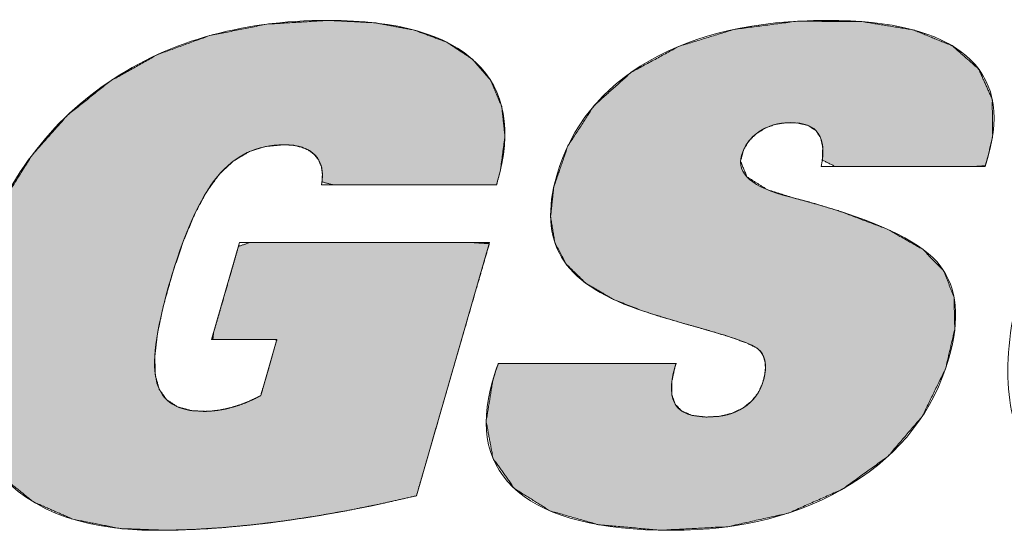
# Model space of a CAD drawing. Header units: millimetres. Extents: x 6 to 292, y 26 to 225.
# Tile 12 of 26: x 181.5 to 186.48, y 48.07 to 50.66. Entities that reach past the tile are written whole.
import ezdxf

# ---------------------------------------------------------------- set-up
doc = ezdxf.new("R2010")
doc.units = ezdxf.units.MM
doc.layers.add('细实线', color=7, linetype='Continuous')
doc.layers.add('阴影线', color=7, linetype='Continuous')

# ---------------------------------------------------------------- blocks, each defined once
blk = doc.blocks.new('DEGSON-LOGO')
at = {"layer": '阴影线', "linetype": 'Continuous', "lineweight": 5}
h = blk.add_hatch(color=7, dxfattribs=at)
edge = h.paths.add_edge_path()
edge.add_spline(control_points=[(12.8619, 1.9165), (12.8891, 1.9289), (12.9176, 1.9381), (12.9475, 1.9443)], knot_values=[0.28, 0.28, 0.28, 0.28, 0.31, 0.31, 0.31, 0.31], degree=3, periodic=0)
edge.add_spline(control_points=[(12.9475, 1.9443), (12.9773, 1.9505), (13.0086, 1.9536), (13.0411, 1.9536)], knot_values=[0.25, 0.25, 0.25, 0.25, 0.28, 0.28, 0.28, 0.28], degree=3, periodic=0)
edge.add_spline(control_points=[(13.0411, 1.9536), (13.0582, 1.9536), (13.0742, 1.9526), (13.0892, 1.9505)], knot_values=[0.22, 0.22, 0.22, 0.22, 0.25, 0.25, 0.25, 0.25], degree=3, periodic=0)
edge.add_spline(control_points=[(13.0892, 1.9505), (13.1042, 1.9485), (13.1181, 1.9454), (13.1309, 1.9413)], knot_values=[0.19, 0.19, 0.19, 0.19, 0.22, 0.22, 0.22, 0.22], degree=3, periodic=0)
edge.add_spline(control_points=[(13.1309, 1.9413), (13.1437, 1.9372), (13.1554, 1.932), (13.1661, 1.9259)], knot_values=[0.16, 0.16, 0.16, 0.16, 0.19, 0.19, 0.19, 0.19], degree=3, periodic=0)
edge.add_spline(control_points=[(13.1661, 1.9259), (13.1767, 1.9198), (13.1863, 1.9126), (13.1948, 1.9045)], knot_values=[0.129997, 0.129997, 0.129997, 0.129997, 0.16, 0.16, 0.16, 0.16], degree=3, periodic=0)
edge.add_spline(control_points=[(13.1948, 1.9045), (13.1962, 1.9032), (13.1976, 1.9018), (13.1989, 1.9004), (13.2057, 1.8932), (13.2115, 1.8854), (13.2164, 1.8771)], knot_values=[0.1, 0.1, 0.1, 0.1, 0.104997, 0.104997, 0.104997, 0.129997, 0.129997, 0.129997, 0.129997], degree=3, periodic=0)
edge.add_spline(control_points=[(13.2164, 1.8771), (13.2223, 1.867), (13.2269, 1.8562), (13.2302, 1.8445)], knot_values=[0.070003, 0.070003, 0.070003, 0.070003, 0.1, 0.1, 0.1, 0.1], degree=3, periodic=0)
edge.add_spline(control_points=[(13.2302, 1.8445), (13.2334, 1.8329), (13.2354, 1.8204), (13.2361, 1.8071)], knot_values=[0.04, 0.04, 0.04, 0.04, 0.070003, 0.070003, 0.070003, 0.070003], degree=3, periodic=0)
edge.add_spline(control_points=[(13.2361, 1.8071), (13.2367, 1.7938), (13.2361, 1.7798), (13.2342, 1.7649)], knot_values=[0.01, 0.01, 0.01, 0.01, 0.04, 0.04, 0.04, 0.04], degree=3, periodic=0)
edge.add_line((13.2342, 1.7649), (13.2926, 1.7497))
edge.add_line((13.2926, 1.7497), (13.5436, 1.7497))
edge.add_line((13.5436, 1.7497), (13.8559, 1.7497))
edge.add_line((13.8559, 1.7497), (14.0825, 1.7497))
edge.add_line((14.0825, 1.7497), (14.1179, 1.7502))
edge.add_line((14.1179, 1.7502), (14.1189, 1.7536))
edge.add_line((14.1189, 1.7536), (14.1202, 1.7583))
edge.add_line((14.1202, 1.7583), (14.1213, 1.7621))
edge.add_line((14.1213, 1.7621), (14.1376, 1.825))
edge.add_line((14.1376, 1.825), (14.1601, 1.9968))
edge.add_line((14.1601, 1.9968), (14.1438, 2.1478))
edge.add_line((14.1438, 2.1478), (14.0889, 2.2778))
edge.add_line((14.0889, 2.2778), (13.9953, 2.3869))
edge.add_line((13.9953, 2.3869), (13.8656, 2.4728))
edge.add_line((13.8656, 2.4728), (13.701, 2.5342))
edge.add_line((13.701, 2.5342), (13.5014, 2.5711))
edge.add_line((13.5014, 2.5711), (13.267, 2.5834))
edge.add_line((13.267, 2.5834), (12.954, 2.5641))
edge.add_line((12.954, 2.5641), (12.6649, 2.5061))
edge.add_line((12.6649, 2.5061), (12.4, 2.4095))
edge.add_line((12.4, 2.4095), (12.1592, 2.2743))
edge.add_line((12.1592, 2.2743), (11.9458, 2.1032))
edge.add_line((11.9458, 2.1032), (11.7659, 1.9008))
edge.add_line((11.7659, 1.9008), (11.6198, 1.6671))
edge.add_line((11.6198, 1.6671), (11.5076, 1.4022))
edge.add_line((11.5076, 1.4022), (11.4327, 1.1202))
edge.add_line((11.4327, 1.1202), (11.4055, 0.8641))
edge.add_line((11.4055, 0.8641), (11.4269, 0.6371))
edge.add_line((11.4269, 0.6371), (11.4967, 0.4392))
edge.add_line((11.4967, 0.4392), (11.6141, 0.2719))
edge.add_line((11.6141, 0.2719), (11.773, 0.1438))
edge.add_line((11.773, 0.1438), (11.9725, 0.0562))
edge.add_line((11.9725, 0.0562), (12.2126, 0.009))
edge.add_line((12.2126, 0.009), (12.4416, 0.0003))
edge.add_line((12.4416, 0.0003), (12.5843, 0.0044))
edge.add_line((12.5843, 0.0044), (12.732, 0.0137))
edge.add_line((12.732, 0.0137), (12.8847, 0.0281))
edge.add_line((12.8847, 0.0281), (13.0423, 0.0476))
edge.add_line((13.0423, 0.0476), (13.204, 0.0721))
edge.add_line((13.204, 0.0721), (13.3696, 0.1014))
edge.add_line((13.3696, 0.1014), (13.5389, 0.1357))
edge.add_line((13.5389, 0.1357), (13.7121, 0.175))
edge.add_line((13.7121, 0.175), (13.7269, 0.2259))
edge.add_line((13.7269, 0.2259), (13.7659, 0.3612))
edge.add_line((13.7659, 0.3612), (13.8216, 0.554))
edge.add_line((13.8216, 0.554), (13.8863, 0.7779))
edge.add_line((13.8863, 0.7779), (13.9523, 1.0061))
edge.add_line((13.9523, 1.0061), (14.0118, 1.2123))
edge.add_line((14.0118, 1.2123), (14.0573, 1.3697))
edge.add_line((14.0573, 1.3697), (14.081, 1.4517))
edge.add_line((14.081, 1.4517), (13.9958, 1.4577))
edge.add_spline(control_points=[(13.9958, 1.4577), (13.7508, 1.4577), (13.0596, 1.4577), (12.8671, 1.4577)], knot_values=[0.12, 0.12, 0.12, 0.12, 0.84, 0.84, 0.84, 0.84], degree=3, periodic=0)
edge.add_line((12.8671, 1.4577), (12.8112, 1.4382))
edge.add_line((12.8112, 1.4382), (12.7749, 1.3127))
edge.add_line((12.7749, 1.3127), (12.725, 1.1397))
edge.add_line((12.725, 1.1397), (12.6848, 1.0006))
edge.add_line((12.6848, 1.0006), (12.6811, 0.9669))
edge.add_spline(control_points=[(12.6811, 0.9669), (12.7161, 0.9669), (12.8952, 0.9669), (12.9714, 0.9669)], knot_values=[0.2, 0.2, 0.2, 0.2, 0.92, 0.92, 0.92, 0.92], degree=3, periodic=0)
edge.add_line((12.9714, 0.9669), (13.0054, 0.9656))
edge.add_line((13.0054, 0.9656), (12.9901, 0.9125))
edge.add_line((12.9901, 0.9125), (12.9623, 0.8162))
edge.add_line((12.9623, 0.8162), (12.9356, 0.7238))
edge.add_line((12.9356, 0.7238), (12.9237, 0.6825))
edge.add_spline(control_points=[(12.9237, 0.6825), (12.9115, 0.676), (12.8994, 0.6698), (12.8873, 0.6641)], knot_values=[0.97, 0.97, 0.97, 0.97, 1, 1, 1, 1], degree=3, periodic=0)
edge.add_spline(control_points=[(12.8873, 0.6641), (12.8753, 0.6584), (12.8633, 0.6531), (12.8513, 0.6481)], knot_values=[0.94, 0.94, 0.94, 0.94, 0.97, 0.97, 0.97, 0.97], degree=3, periodic=0)
edge.add_spline(control_points=[(12.8513, 0.6481), (12.8394, 0.6432), (12.8275, 0.6387), (12.8157, 0.6347)], knot_values=[0.91, 0.91, 0.91, 0.91, 0.94, 0.94, 0.94, 0.94], degree=3, periodic=0)
edge.add_spline(control_points=[(12.8157, 0.6347), (12.8039, 0.6306), (12.7922, 0.627), (12.7805, 0.6238)], knot_values=[0.88, 0.88, 0.88, 0.88, 0.91, 0.91, 0.91, 0.91], degree=3, periodic=0)
edge.add_spline(control_points=[(12.7805, 0.6238), (12.7786, 0.6232), (12.7767, 0.6227), (12.7747, 0.6222), (12.765, 0.6195), (12.7554, 0.6171), (12.7458, 0.615)], knot_values=[0.85, 0.85, 0.85, 0.85, 0.855, 0.855, 0.855, 0.88, 0.88, 0.88, 0.88], degree=3, periodic=0)
edge.add_spline(control_points=[(12.7458, 0.615), (12.7342, 0.6125), (12.7228, 0.6104), (12.7113, 0.6086)], knot_values=[0.82, 0.82, 0.82, 0.82, 0.85, 0.85, 0.85, 0.85], degree=3, periodic=0)
edge.add_spline(control_points=[(12.7113, 0.6086), (12.6999, 0.6069), (12.6885, 0.6055), (12.6772, 0.6045)], knot_values=[0.79, 0.79, 0.79, 0.79, 0.82, 0.82, 0.82, 0.82], degree=3, periodic=0)
edge.add_spline(control_points=[(12.6772, 0.6045), (12.6659, 0.6035), (12.6547, 0.6029), (12.6435, 0.6027)], knot_values=[0.76, 0.76, 0.76, 0.76, 0.79, 0.79, 0.79, 0.79], degree=3, periodic=0)
edge.add_spline(control_points=[(12.6435, 0.6027), (12.6398, 0.6026), (12.6361, 0.6025), (12.6324, 0.6025), (12.6117, 0.6025), (12.5924, 0.6038), (12.5743, 0.6062)], knot_values=[0.73, 0.73, 0.73, 0.73, 0.74, 0.74, 0.74, 0.76, 0.76, 0.76, 0.76], degree=3, periodic=0)
edge.add_spline(control_points=[(12.5743, 0.6062), (12.5472, 0.6099), (12.5231, 0.6164), (12.502, 0.6256)], knot_values=[0.7, 0.7, 0.7, 0.7, 0.73, 0.73, 0.73, 0.73], degree=3, periodic=0)
edge.add_spline(control_points=[(12.502, 0.6256), (12.4808, 0.6348), (12.4626, 0.6468), (12.4473, 0.6615)], knot_values=[0.669998, 0.669998, 0.669998, 0.669998, 0.7, 0.7, 0.7, 0.7], degree=3, periodic=0)
edge.add_spline(control_points=[(12.4473, 0.6615), (12.432, 0.6762), (12.4196, 0.6937), (12.4101, 0.7139)], knot_values=[0.64, 0.64, 0.64, 0.64, 0.669998, 0.669998, 0.669998, 0.669998], degree=3, periodic=0)
edge.add_spline(control_points=[(12.4101, 0.7139), (12.4054, 0.724), (12.4014, 0.7348), (12.3981, 0.7462), (12.3948, 0.7577), (12.3922, 0.7702), (12.3903, 0.7836)], knot_values=[0.61, 0.61, 0.61, 0.61, 0.625, 0.625, 0.625, 0.64, 0.64, 0.64, 0.64], degree=3, periodic=0)
edge.add_spline(control_points=[(12.3903, 0.7836), (12.3865, 0.8106), (12.3854, 0.8415), (12.3871, 0.8765)], knot_values=[0.58, 0.58, 0.58, 0.58, 0.61, 0.61, 0.61, 0.61], degree=3, periodic=0)
edge.add_spline(control_points=[(12.3871, 0.8765), (12.3887, 0.9115), (12.3932, 0.9505), (12.4003, 0.9935)], knot_values=[0.55, 0.55, 0.55, 0.55, 0.58, 0.58, 0.58, 0.58], degree=3, periodic=0)
edge.add_spline(control_points=[(12.4003, 0.9935), (12.4075, 1.0365), (12.4174, 1.0836), (12.43, 1.1347)], knot_values=[0.52, 0.52, 0.52, 0.52, 0.55, 0.55, 0.55, 0.55], degree=3, periodic=0)
edge.add_spline(control_points=[(12.43, 1.1347), (12.4385, 1.1687), (12.4481, 1.2046), (12.459, 1.2422), (12.465, 1.263), (12.471, 1.2832), (12.4771, 1.303)], knot_values=[0.49, 0.49, 0.49, 0.49, 0.51, 0.51, 0.51, 0.52, 0.52, 0.52, 0.52], degree=3, periodic=0)
edge.add_spline(control_points=[(12.4771, 1.303), (12.4954, 1.3624), (12.514, 1.4173), (12.5331, 1.4679)], knot_values=[0.46, 0.46, 0.46, 0.46, 0.49, 0.49, 0.49, 0.49], degree=3, periodic=0)
edge.add_spline(control_points=[(12.5331, 1.4679), (12.5521, 1.5184), (12.5715, 1.5646), (12.5913, 1.6065)], knot_values=[0.43, 0.43, 0.43, 0.43, 0.46, 0.46, 0.46, 0.46], degree=3, periodic=0)
edge.add_spline(control_points=[(12.5913, 1.6065), (12.6112, 1.6483), (12.6314, 1.6858), (12.652, 1.7189)], knot_values=[0.4, 0.4, 0.4, 0.4, 0.43, 0.43, 0.43, 0.43], degree=3, periodic=0)
edge.add_spline(control_points=[(12.652, 1.7189), (12.6691, 1.7465), (12.6866, 1.7711), (12.7043, 1.7926), (12.7078, 1.7969), (12.7114, 1.8011), (12.715, 1.8052)], knot_values=[0.37, 0.37, 0.37, 0.37, 0.395, 0.395, 0.395, 0.4, 0.4, 0.4, 0.4], degree=3, periodic=0)
edge.add_spline(control_points=[(12.715, 1.8052), (12.7368, 1.8299), (12.76, 1.8515), (12.7844, 1.8701)], knot_values=[0.34, 0.34, 0.34, 0.34, 0.37, 0.37, 0.37, 0.37], degree=3, periodic=0)
edge.add_spline(control_points=[(12.7844, 1.8701), (12.8089, 1.8886), (12.8348, 1.9041), (12.8619, 1.9165)], knot_values=[0.31, 0.31, 0.31, 0.31, 0.34, 0.34, 0.34, 0.34], degree=3, periodic=0)
h = blk.add_hatch(color=7, dxfattribs=at)
edge = h.paths.add_edge_path()
edge.add_line((15.9675, 2.577), (15.6421, 2.5794))
edge.add_line((15.6421, 2.5794), (15.3214, 2.5378))
edge.add_line((15.3214, 2.5378), (15.0404, 2.4513))
edge.add_line((15.0404, 2.4513), (14.8002, 2.3207))
edge.add_line((14.8002, 2.3207), (14.6121, 2.1521))
edge.add_line((14.6121, 2.1521), (14.4788, 1.9471))
edge.add_line((14.4788, 1.9471), (14.4074, 1.7386))
edge.add_line((14.4074, 1.7386), (14.3915, 1.5892))
edge.add_line((14.3915, 1.5892), (14.4125, 1.4593))
edge.add_line((14.4125, 1.4593), (14.4708, 1.3483))
edge.add_line((14.4708, 1.3483), (14.5694, 1.2521))
edge.add_line((14.5694, 1.2521), (14.7093, 1.1698))
edge.add_line((14.7093, 1.1698), (14.856, 1.1121))
edge.add_line((14.856, 1.1121), (14.9501, 1.0822))
edge.add_line((14.9501, 1.0822), (15.0634, 1.0486))
edge.add_line((15.0634, 1.0486), (15.1439, 1.0259))
edge.add_spline(control_points=[(15.1439, 1.0259), (15.1485, 1.0246), (15.1532, 1.0233), (15.1579, 1.022), (15.1704, 1.0185), (15.1824, 1.0151), (15.1941, 1.0117)], knot_values=[0.493571, 0.493571, 0.493571, 0.493571, 0.495999, 0.495999, 0.495999, 0.502428, 0.502428, 0.502428, 0.502428], degree=3, periodic=0)
edge.add_spline(control_points=[(15.1941, 1.0117), (15.2368, 0.9994), (15.2743, 0.9879), (15.3065, 0.9773)], knot_values=[0.47, 0.47, 0.47, 0.47, 0.493571, 0.493571, 0.493571, 0.493571], degree=3, periodic=0)
edge.add_spline(control_points=[(15.3065, 0.9773), (15.3387, 0.9667), (15.3656, 0.9569), (15.3873, 0.9479)], knot_values=[0.446429, 0.446429, 0.446429, 0.446429, 0.47, 0.47, 0.47, 0.47], degree=3, periodic=0)
edge.add_spline(control_points=[(15.3873, 0.9479), (15.4038, 0.941), (15.4172, 0.9347), (15.4276, 0.9287), (15.4297, 0.9275), (15.4316, 0.9263), (15.4335, 0.925)], knot_values=[0.422857, 0.422857, 0.422857, 0.422857, 0.440714, 0.440714, 0.440714, 0.446429, 0.446429, 0.446429, 0.446429], degree=3, periodic=0)
edge.add_spline(control_points=[(15.4335, 0.925), (15.4413, 0.9196), (15.4482, 0.9135), (15.454, 0.9067)], knot_values=[0.399284, 0.399284, 0.399284, 0.399284, 0.422857, 0.422857, 0.422857, 0.422857], degree=3, periodic=0)
edge.add_spline(control_points=[(15.454, 0.9067), (15.4599, 0.8998), (15.4647, 0.8921), (15.4685, 0.8836)], knot_values=[0.375714, 0.375714, 0.375714, 0.375714, 0.399284, 0.399284, 0.399284, 0.399284], degree=3, periodic=0)
edge.add_spline(control_points=[(15.4685, 0.8836), (15.4715, 0.8769), (15.4739, 0.8698), (15.4756, 0.8621), (15.4761, 0.86), (15.4765, 0.8579), (15.4769, 0.8558)], knot_values=[0.352143, 0.352143, 0.352143, 0.352143, 0.370714, 0.370714, 0.370714, 0.375714, 0.375714, 0.375714, 0.375714], degree=3, periodic=0)
edge.add_spline(control_points=[(15.4769, 0.8558), (15.4788, 0.8458), (15.4797, 0.8351), (15.4794, 0.8238)], knot_values=[0.328571, 0.328571, 0.328571, 0.328571, 0.352143, 0.352143, 0.352143, 0.352143], degree=3, periodic=0)
edge.add_spline(control_points=[(15.4794, 0.8238), (15.4792, 0.8125), (15.478, 0.8005), (15.4757, 0.7879)], knot_values=[0.305, 0.305, 0.305, 0.305, 0.328571, 0.328571, 0.328571, 0.328571], degree=3, periodic=0)
edge.add_spline(control_points=[(15.4757, 0.7879), (15.4738, 0.7775), (15.4712, 0.7667), (15.468, 0.7555), (15.467, 0.7521), (15.466, 0.7487), (15.4649, 0.7454)], knot_values=[0.281429, 0.281429, 0.281429, 0.281429, 0.300714, 0.300714, 0.300714, 0.305, 0.305, 0.305, 0.305], degree=3, periodic=0)
edge.add_spline(control_points=[(15.4649, 0.7454), (15.4588, 0.7271), (15.4509, 0.7102), (15.4412, 0.6946)], knot_values=[0.257855, 0.257855, 0.257855, 0.257855, 0.281429, 0.281429, 0.281429, 0.281429], degree=3, periodic=0)
edge.add_spline(control_points=[(15.4412, 0.6946), (15.4315, 0.679), (15.42, 0.6648), (15.4067, 0.652)], knot_values=[0.234286, 0.234286, 0.234286, 0.234286, 0.257855, 0.257855, 0.257855, 0.257855], degree=3, periodic=0)
edge.add_spline(control_points=[(15.4067, 0.652), (15.3955, 0.641), (15.383, 0.6311), (15.3692, 0.6222), (15.3667, 0.6206), (15.3642, 0.619), (15.3616, 0.6175)], knot_values=[0.210717, 0.210717, 0.210717, 0.210717, 0.230717, 0.230717, 0.230717, 0.234286, 0.234286, 0.234286, 0.234286], degree=3, periodic=0)
edge.add_spline(control_points=[(15.3616, 0.6175), (15.3448, 0.6073), (15.3269, 0.5989), (15.3078, 0.5923)], knot_values=[0.187147, 0.187147, 0.187147, 0.187147, 0.210717, 0.210717, 0.210717, 0.210717], degree=3, periodic=0)
edge.add_spline(control_points=[(15.3078, 0.5923), (15.2887, 0.5856), (15.2684, 0.5808), (15.247, 0.5777)], knot_values=[0.163571, 0.163571, 0.163571, 0.163571, 0.187147, 0.187147, 0.187147, 0.187147], degree=3, periodic=0)
edge.add_spline(control_points=[(15.247, 0.5777), (15.2281, 0.5749), (15.2084, 0.5736), (15.1878, 0.5736), (15.1845, 0.5736), (15.1813, 0.5736), (15.1781, 0.5737)], knot_values=[0.14, 0.14, 0.14, 0.14, 0.160714, 0.160714, 0.160714, 0.163571, 0.163571, 0.163571, 0.163571], degree=3, periodic=0)
edge.add_spline(control_points=[(15.1781, 0.5737), (15.1518, 0.5742), (15.1286, 0.577), (15.1083, 0.5821)], knot_values=[0.116429, 0.116429, 0.116429, 0.116429, 0.14, 0.14, 0.14, 0.14], degree=3, periodic=0)
edge.add_spline(control_points=[(15.1083, 0.5821), (15.088, 0.5872), (15.0707, 0.5945), (15.0563, 0.604)], knot_values=[0.092857, 0.092857, 0.092857, 0.092857, 0.116429, 0.116429, 0.116429, 0.116429], degree=3, periodic=0)
edge.add_spline(control_points=[(15.0563, 0.604), (15.0432, 0.6127), (15.0326, 0.6232), (15.0243, 0.6356), (15.0235, 0.6368), (15.0227, 0.6381), (15.022, 0.6393)], knot_values=[0.069286, 0.069286, 0.069286, 0.069286, 0.090714, 0.090714, 0.090714, 0.092857, 0.092857, 0.092857, 0.092857], degree=3, periodic=0)
edge.add_spline(control_points=[(15.022, 0.6393), (15.0136, 0.6533), (15.0079, 0.6697), (15.0051, 0.6885)], knot_values=[0.045714, 0.045714, 0.045714, 0.045714, 0.069286, 0.069286, 0.069286, 0.069286], degree=3, periodic=0)
edge.add_spline(control_points=[(15.0051, 0.6885), (15.0023, 0.7073), (15.0023, 0.7285), (15.0051, 0.7521)], knot_values=[0.022143, 0.022143, 0.022143, 0.022143, 0.045714, 0.045714, 0.045714, 0.045714], degree=3, periodic=0)
edge.add_spline(control_points=[(15.0051, 0.7521), (15.0077, 0.7743), (15.0128, 0.7986), (15.0204, 0.825)], knot_values=[0, 0, 0, 0, 0.022143, 0.022143, 0.022143, 0.022143], degree=3, periodic=0)
edge.add_line((15.0205, 0.825), (15.0205, 0.825))
edge.add_line((15.0205, 0.825), (15.0221, 0.8307))
edge.add_spline(control_points=[(15.0221, 0.8307), (15.023, 0.8338), (15.0241, 0.8375), (15.025, 0.8404)], knot_values=[0.32, 0.32, 0.32, 0.32, 0.65, 0.65, 0.65, 0.65], degree=3, periodic=0)
edge.add_line((15.025, 0.8404), (15.0261, 0.8453))
edge.add_line((15.0261, 0.8453), (14.7852, 0.8453))
edge.add_line((14.7852, 0.8453), (14.3563, 0.8453))
edge.add_line((14.3563, 0.8453), (14.1272, 0.8453))
edge.add_line((14.1272, 0.8453), (14.1251, 0.8401))
edge.add_line((14.1251, 0.8401), (14.123, 0.8346))
edge.add_line((14.123, 0.8346), (14.1208, 0.829))
edge.add_line((14.1208, 0.829), (14.1186, 0.8231))
edge.add_line((14.1186, 0.8231), (14.1165, 0.8171))
edge.add_line((14.1165, 0.8171), (14.1143, 0.8109))
edge.add_line((14.1143, 0.8109), (14.1142, 0.8105))
edge.add_line((14.1142, 0.8105), (14.1099, 0.7968))
edge.add_line((14.1099, 0.7968), (14.1098, 0.7965))
edge.add_line((14.1098, 0.7965), (14.1046, 0.7789))
edge.add_line((14.1046, 0.7789), (14.0984, 0.7576))
edge.add_line((14.0984, 0.7576), (14.0653, 0.5525))
edge.add_line((14.0653, 0.5525), (14.0999, 0.364))
edge.add_line((14.0999, 0.364), (14.2082, 0.2118))
edge.add_line((14.2082, 0.2118), (14.3879, 0.0988))
edge.add_line((14.3879, 0.0988), (14.6347, 0.0283))
edge.add_line((14.6347, 0.0283), (14.9485, 0.0005))
edge.add_line((14.9485, 0.0005), (15.2889, 0.0184))
edge.add_line((15.2889, 0.0184), (15.5956, 0.0874))
edge.add_line((15.5956, 0.0874), (15.8681, 0.2078))
edge.add_line((15.8681, 0.2078), (16.0989, 0.3742))
edge.add_line((16.0989, 0.3742), (16.2731, 0.5773))
edge.add_line((16.2731, 0.5773), (16.3904, 0.817))
edge.add_line((16.3904, 0.817), (16.438, 1.0188))
edge.add_line((16.438, 1.0188), (16.4342, 1.1795))
edge.add_line((16.4342, 1.1795), (16.3833, 1.3121))
edge.add_line((16.3833, 1.3121), (16.2776, 1.4223))
edge.add_line((16.2776, 1.4223), (16.099, 1.5245))
edge.add_line((16.099, 1.5245), (15.8467, 1.6196))
edge.add_line((15.8467, 1.6196), (15.7336, 1.6537))
edge.add_line((15.7336, 1.6537), (15.6821, 1.6679))
edge.add_line((15.6821, 1.6679), (15.6215, 1.6838))
edge.add_spline(control_points=[(15.6215, 1.6838), (15.615, 1.6855), (15.6083, 1.6872), (15.6014, 1.6889), (15.558, 1.7001), (15.5203, 1.7124), (15.4882, 1.7259)], knot_values=[0.318, 0.318, 0.318, 0.318, 0.324667, 0.324667, 0.324667, 0.34, 0.34, 0.34, 0.34], degree=3, periodic=0)
edge.add_spline(control_points=[(15.4882, 1.7259), (15.4423, 1.7452), (15.408, 1.7668), (15.3855, 1.7908)], knot_values=[0.296, 0.296, 0.296, 0.296, 0.318, 0.318, 0.318, 0.318], degree=3, periodic=0)
edge.add_spline(control_points=[(15.3855, 1.7908), (15.363, 1.8148), (15.3521, 1.8411), (15.3531, 1.8697)], knot_values=[0.274, 0.274, 0.274, 0.274, 0.296, 0.296, 0.296, 0.296], degree=3, periodic=0)
edge.add_spline(control_points=[(15.3531, 1.8697), (15.3534, 1.8793), (15.355, 1.8891), (15.3579, 1.8992), (15.3611, 1.9101), (15.365, 1.9206), (15.3696, 1.9306)], knot_values=[0.252, 0.252, 0.252, 0.252, 0.259333, 0.259333, 0.259333, 0.274, 0.274, 0.274, 0.274], degree=3, periodic=0)
edge.add_spline(control_points=[(15.3696, 1.9306), (15.3766, 1.9457), (15.3852, 1.9596), (15.3955, 1.9726)], knot_values=[0.23, 0.23, 0.23, 0.23, 0.252, 0.252, 0.252, 0.252], degree=3, periodic=0)
edge.add_spline(control_points=[(15.3955, 1.9726), (15.4058, 1.9855), (15.4178, 1.9974), (15.4315, 2.0082)], knot_values=[0.208, 0.208, 0.208, 0.208, 0.23, 0.23, 0.23, 0.23], degree=3, periodic=0)
edge.add_spline(control_points=[(15.4315, 2.0082), (15.4365, 2.0122), (15.4417, 2.016), (15.4472, 2.0197), (15.4566, 2.0261), (15.4664, 2.0319), (15.4765, 2.037)], knot_values=[0.186, 0.186, 0.186, 0.186, 0.194, 0.194, 0.194, 0.208, 0.208, 0.208, 0.208], degree=3, periodic=0)
edge.add_spline(control_points=[(15.4765, 2.037), (15.4924, 2.0449), (15.5091, 2.0512), (15.5267, 2.0558)], knot_values=[0.164, 0.164, 0.164, 0.164, 0.186, 0.186, 0.186, 0.186], degree=3, periodic=0)
edge.add_spline(control_points=[(15.5267, 2.0558), (15.5443, 2.0604), (15.5626, 2.0634), (15.5817, 2.0646)], knot_values=[0.142004, 0.142004, 0.142004, 0.142004, 0.164, 0.164, 0.164, 0.164], degree=3, periodic=0)
edge.add_spline(control_points=[(15.5817, 2.0646), (15.5893, 2.0652), (15.5969, 2.0654), (15.6047, 2.0654), (15.6186, 2.0654), (15.6316, 2.0647), (15.6437, 2.0633)], knot_values=[0.12, 0.12, 0.12, 0.12, 0.12867, 0.12867, 0.12867, 0.142004, 0.142004, 0.142004, 0.142004], degree=3, periodic=0)
edge.add_spline(control_points=[(15.6437, 2.0633), (15.6637, 2.0609), (15.6812, 2.0565), (15.6964, 2.0502)], knot_values=[0.098, 0.098, 0.098, 0.098, 0.12, 0.12, 0.12, 0.12], degree=3, periodic=0)
edge.add_spline(control_points=[(15.6964, 2.0502), (15.7115, 2.0439), (15.7242, 2.0356), (15.7346, 2.0252)], knot_values=[0.075997, 0.075997, 0.075997, 0.075997, 0.098, 0.098, 0.098, 0.098], degree=3, periodic=0)
edge.add_spline(control_points=[(15.7346, 2.0252), (15.739, 2.0209), (15.7429, 2.0161), (15.7465, 2.011), (15.7512, 2.0042), (15.7553, 1.9966), (15.7586, 1.9883)], knot_values=[0.054003, 0.054003, 0.054003, 0.054003, 0.063333, 0.063333, 0.063333, 0.075997, 0.075997, 0.075997, 0.075997], degree=3, periodic=0)
edge.add_spline(control_points=[(15.7586, 1.9883), (15.7644, 1.9739), (15.768, 1.9573), (15.7694, 1.9386)], knot_values=[0.032, 0.032, 0.032, 0.032, 0.054003, 0.054003, 0.054003, 0.054003], degree=3, periodic=0)
edge.add_spline(control_points=[(15.7694, 1.9386), (15.7708, 1.9198), (15.7701, 1.8989), (15.7671, 1.8758)], knot_values=[0.01, 0.01, 0.01, 0.01, 0.032, 0.032, 0.032, 0.032], degree=3, periodic=0)
edge.add_line((15.7671, 1.8758), (15.8327, 1.843))
edge.add_line((15.8327, 1.843), (16.189, 1.843))
edge.add_line((16.189, 1.843), (16.5345, 1.843))
edge.add_line((16.5345, 1.843), (16.5926, 1.847))
edge.add_line((16.5926, 1.847), (16.5991, 1.8694))
edge.add_line((16.5991, 1.8694), (16.6055, 1.8917))
edge.add_line((16.6055, 1.8917), (16.6296, 1.9982))
edge.add_line((16.6296, 1.9982), (16.6274, 2.1845))
edge.add_line((16.6274, 2.1845), (16.5588, 2.337))
edge.add_line((16.5588, 2.337), (16.4241, 2.4553))
edge.add_line((16.4241, 2.4553), (16.2267, 2.5355))
edge.add_line((16.2267, 2.5355), (15.9675, 2.577))
at = {"color": 7, "linetype": 'Continuous', "lineweight": 13}
for points, degree, knots in [([(13.7121, 0.175), (13.4689, 0.117), (13.2368, 0.0735), (13.0157, 0.044), (12.7946, 0.0144), (12.5875, 0), (12.3951, 0), (11.996, 0), (11.7141, 0.117), (11.5499, 0.3511), (11.3854, 0.5857), (11.3615, 0.9043), (11.4777, 1.307), (11.5944, 1.7108), (11.8091, 2.0249), (12.1215, 2.248), (12.4333, 2.4716), (12.8157, 2.5834), (13.267, 2.5834), (13.6169, 2.5834), (13.8657, 2.5121), (14.0136, 2.3702), (14.1614, 2.2283), (14.1975, 2.026), (14.1216, 1.763)], 3, [0, 0, 0, 0, 0.125, 0.125, 0.125, 0.25, 0.25, 0.25, 0.375, 0.375, 0.375, 0.5, 0.5, 0.5, 0.625, 0.625, 0.625, 0.75, 0.75, 0.75, 0.875, 0.875, 0.875, 1, 1, 1, 1]), ([(13.7121, 0.175), (13.5389, 0.1357), (13.3696, 0.1014), (13.204, 0.0721), (13.0423, 0.0476), (12.8847, 0.0281), (12.732, 0.0137), (12.5843, 0.0044), (12.4416, 0.0003), (12.2126, 0.009), (11.9725, 0.0562), (11.773, 0.1438), (11.6141, 0.2719), (11.4967, 0.4392), (11.4269, 0.6371), (11.4055, 0.8641), (11.4327, 1.1202), (11.5076, 1.4022), (11.6198, 1.6671), (11.7659, 1.9008), (11.9458, 2.1032), (12.1592, 2.2743), (12.4, 2.4095), (12.6649, 2.5061), (12.954, 2.5641), (13.267, 2.5834), (13.5014, 2.5711), (13.701, 2.5342), (13.8656, 2.4728), (13.9953, 2.3869), (14.0889, 2.2778), (14.1438, 2.1478), (14.1601, 1.9968), (14.1376, 1.825), (14.1213, 1.7621), (14.1202, 1.7583), (14.1189, 1.7536), (14.1179, 1.7502), (14.0825, 1.7497), (13.8559, 1.7497), (13.5436, 1.7497), (13.2926, 1.7497), (13.2342, 1.7649), (13.2361, 1.8071), (13.2302, 1.8445), (13.2164, 1.8771), (13.1948, 1.9045), (13.1661, 1.9259), (13.1309, 1.9413), (13.0892, 1.9505), (13.0411, 1.9536), (12.9475, 1.9443), (12.8619, 1.9165), (12.7844, 1.8701), (12.715, 1.8052), (12.652, 1.7189), (12.5913, 1.6065), (12.5331, 1.4679), (12.4771, 1.303), (12.43, 1.1347), (12.4003, 0.9935), (12.3871, 0.8765), (12.3903, 0.7836), (12.4101, 0.7139), (12.4473, 0.6615), (12.502, 0.6256), (12.5743, 0.6062), (12.6435, 0.6027), (12.6772, 0.6045), (12.7113, 0.6086), (12.7458, 0.615), (12.7805, 0.6238), (12.8157, 0.6347), (12.8513, 0.6481), (12.8873, 0.6641), (12.9237, 0.6825), (12.9356, 0.7238), (12.9623, 0.8162), (12.9901, 0.9125), (13.0054, 0.9656), (12.9714, 0.9669), (12.8701, 0.9669), (12.755, 0.9669), (12.6811, 0.9669), (12.6848, 1.0006), (12.725, 1.1397), (12.7749, 1.3127), (12.8112, 1.4382), (12.8671, 1.4577), (13.1909, 1.4577), (13.6371, 1.4577), (13.9958, 1.4577), (14.081, 1.4517), (14.0573, 1.3697), (14.0118, 1.2123), (13.9523, 1.0061), (13.8863, 0.7779), (13.8216, 0.554), (13.7659, 0.3612), (13.7269, 0.2259), (13.7121, 0.175)], 1, [0, 0, 0.012583, 0.024827, 0.03674, 0.048331, 0.059582, 0.070447, 0.080935, 0.091051, 0.107291, 0.124629, 0.140069, 0.154528, 0.169008, 0.183883, 0.200038, 0.218282, 0.238958, 0.259339, 0.278866, 0.298055, 0.317438, 0.337005, 0.356988, 0.377875, 0.400093, 0.41673, 0.431109, 0.44356, 0.454583, 0.464764, 0.474766, 0.485523, 0.497806, 0.502408, 0.502686, 0.503031, 0.503282, 0.505788, 0.521841, 0.543968, 0.561757, 0.566033, 0.56903, 0.571714, 0.574216, 0.576693, 0.579229, 0.58195, 0.584976, 0.588391, 0.595057, 0.601433, 0.607832, 0.614562, 0.622138, 0.631188, 0.641841, 0.654177, 0.666564, 0.676784, 0.685127, 0.691711, 0.69685, 0.701401, 0.706037, 0.711343, 0.716254, 0.718646, 0.721079, 0.723562, 0.726102, 0.728709, 0.731408, 0.7342, 0.737087, 0.740132, 0.746947, 0.754051, 0.757966, 0.760378, 0.76756, 0.775714, 0.780952, 0.783352, 0.793608, 0.806366, 0.815622, 0.81982, 0.842758, 0.874376, 0.899794, 0.90584, 0.911889, 0.923495, 0.938698, 0.955536, 0.972046, 0.986268, 0.99624, 1, 1]), ([(14.1272, 0.8453), (14.3563, 0.8453), (14.7852, 0.8453), (15.0261, 0.8453), (15.025, 0.8404), (15.0221, 0.8307), (15.0205, 0.825), (15.0051, 0.7521), (15.0051, 0.6885), (15.022, 0.6393), (15.0563, 0.604), (15.1083, 0.5821), (15.1781, 0.5737), (15.247, 0.5777), (15.3078, 0.5923), (15.3616, 0.6175), (15.4067, 0.652), (15.4412, 0.6946), (15.4649, 0.7454), (15.4757, 0.7879), (15.4794, 0.8238), (15.4769, 0.8558), (15.4685, 0.8836), (15.454, 0.9067), (15.4335, 0.925), (15.3873, 0.9479), (15.3065, 0.9773), (15.1941, 1.0117), (15.0634, 1.0486), (14.9501, 1.0822), (14.856, 1.1121), (14.7093, 1.1698), (14.5694, 1.2521), (14.4708, 1.3483), (14.4125, 1.4593), (14.3915, 1.5892), (14.4074, 1.7386), (14.4788, 1.9471), (14.6121, 2.1521), (14.8002, 2.3207), (15.0404, 2.4513), (15.3214, 2.5378), (15.6421, 2.5794), (15.9675, 2.577), (16.2267, 2.5355), (16.4241, 2.4553), (16.5588, 2.337), (16.6274, 2.1845), (16.6296, 1.9982), (16.6055, 1.8917), (16.5991, 1.8694), (16.5926, 1.847), (16.5345, 1.843), (16.189, 1.843), (15.8327, 1.843), (15.7671, 1.8758), (15.7694, 1.9386), (15.7586, 1.9883), (15.7346, 2.0252), (15.6964, 2.0502), (15.6437, 2.0633), (15.5817, 2.0646), (15.5267, 2.0558), (15.4765, 2.037), (15.4315, 2.0082), (15.3955, 1.9726), (15.3696, 1.9306), (15.3531, 1.8697), (15.3855, 1.7908), (15.4882, 1.7259), (15.6215, 1.6838), (15.6821, 1.6679), (15.7336, 1.6537), (15.8467, 1.6196), (16.099, 1.5245), (16.2776, 1.4223), (16.3833, 1.3121), (16.4342, 1.1795), (16.438, 1.0188), (16.3904, 0.817), (16.2731, 0.5773), (16.0989, 0.3742), (15.8681, 0.2078), (15.5956, 0.0874), (15.2889, 0.0184), (14.9485, 0.0005), (14.6347, 0.0283), (14.3879, 0.0988), (14.2082, 0.2118), (14.0999, 0.364), (14.0653, 0.5525), (14.0984, 0.7576), (14.1046, 0.7789), (14.1099, 0.7968), (14.1143, 0.8109), (14.1165, 0.8171), (14.1186, 0.8231), (14.1208, 0.829), (14.123, 0.8346), (14.1251, 0.8401), (14.1272, 0.8453)], 1, [0, 0, 0.01784, 0.051233, 0.069988, 0.070381, 0.071166, 0.071628, 0.077428, 0.08238, 0.086429, 0.090265, 0.094658, 0.100131, 0.105505, 0.110373, 0.115003, 0.119424, 0.123693, 0.128054, 0.131469, 0.134282, 0.136781, 0.139042, 0.141161, 0.143305, 0.147318, 0.154016, 0.163169, 0.173744, 0.182944, 0.190632, 0.202899, 0.215541, 0.226268, 0.236026, 0.24627, 0.257968, 0.275124, 0.294166, 0.313838, 0.335123, 0.358018, 0.383195, 0.408527, 0.428968, 0.445553, 0.459511, 0.472536, 0.487037, 0.495541, 0.49735, 0.499159, 0.503694, 0.530593, 0.558337, 0.564047, 0.568938, 0.572902, 0.576331, 0.579886, 0.58411, 0.588935, 0.593275, 0.597451, 0.601605, 0.605553, 0.609389, 0.614303, 0.620946, 0.630408, 0.641295, 0.64617, 0.650325, 0.659525, 0.680516, 0.696541, 0.708428, 0.71949, 0.732004, 0.748152, 0.768923, 0.789758, 0.811916, 0.835108, 0.859585, 0.886126, 0.91065, 0.930633, 0.94716, 0.961706, 0.976632, 0.992805, 0.994534, 0.995982, 0.997139, 0.99765, 0.998148, 0.998633, 0.999103, 0.999559, 1, 1]), ([(15.0204, 0.825), (14.9959, 0.7398), (14.9973, 0.6767), (15.0243, 0.6356), (15.0518, 0.5944), (15.106, 0.5736), (15.1878, 0.5736), (15.259, 0.5736), (15.3193, 0.5898), (15.3692, 0.6222), (15.4184, 0.6541), (15.4516, 0.6987), (15.468, 0.7555), (15.4801, 0.7972), (15.4827, 0.8326), (15.4756, 0.8621), (15.4691, 0.8916), (15.4528, 0.9137), (15.4276, 0.9287), (15.3859, 0.9525), (15.2962, 0.9832), (15.1579, 1.022), (15.0194, 1.0602), (14.9108, 1.0932), (14.8312, 1.1205), (14.6401, 1.1871), (14.5118, 1.2746), (14.4471, 1.3835), (14.3823, 1.4918), (14.374, 1.6297), (14.4224, 1.7978), (14.4943, 2.0463), (14.6498, 2.2399), (14.8894, 2.3771), (15.1289, 2.5145), (15.4293, 2.5834), (15.7901, 2.5834), (16.1193, 2.5834), (16.3536, 2.5243), (16.4933, 2.4061), (16.6328, 2.2874), (16.6707, 2.1175), (16.6067, 1.8957)], 3, [0, 0, 0, 0, 0.071429, 0.071429, 0.071429, 0.142857, 0.142857, 0.142857, 0.214286, 0.214286, 0.214286, 0.285714, 0.285714, 0.285714, 0.357143, 0.357143, 0.357143, 0.428571, 0.428571, 0.428571, 0.5, 0.5, 0.5, 0.571429, 0.571429, 0.571429, 0.642857, 0.642857, 0.642857, 0.714286, 0.714286, 0.714286, 0.785714, 0.785714, 0.785714, 0.857143, 0.857143, 0.857143, 0.928571, 0.928571, 0.928571, 1, 1, 1, 1]), ([(17.6566, 0.0034), (17.6566, 0.0034), (17.6566, 0.0034), (17.6566, 0.0034), (17.2603, 0.0034), (16.9862, 0.1159), (16.8345, 0.3406), (16.6826, 0.5648), (16.6657, 0.8818), (16.7837, 1.2902), (16.9033, 1.7045), (17.1062, 2.0238), (17.3926, 2.2491), (17.679, 2.4745), (18.0255, 2.5869), (18.4328, 2.5869), (18.8383, 2.5869), (19.1181, 2.4745), (19.2728, 2.2497), (19.4277, 2.0255), (19.4449, 1.7062), (19.3258, 1.2937), (19.2049, 0.8749), (19.0018, 0.5551), (18.7167, 0.3343), (18.4317, 0.1135), (18.0784, 0.0034), (17.6566, 0.0034)], 3, [0, 0, 0, 0, 0.1, 0.1, 0.1, 0.2, 0.2, 0.2, 0.3, 0.3, 0.3, 0.4, 0.4, 0.4, 0.5, 0.5, 0.5, 0.6, 0.6, 0.6, 0.7, 0.7, 0.7, 0.8, 0.8, 0.8, 1, 1, 1, 1]), ([(15.7617, 1.843), (15.7767, 1.9189), (15.7715, 1.975), (15.7465, 2.011), (15.7212, 2.0475), (15.6742, 2.0654), (15.6047, 2.0654), (15.545, 2.0654), (15.492, 2.0504), (15.4472, 2.0197), (15.4018, 1.989), (15.3723, 1.949), (15.3579, 1.8992), (15.3314, 1.8076), (15.4126, 1.7376), (15.6014, 1.6889), (15.6699, 1.6714), (15.7248, 1.657), (15.7651, 1.6443), (16.0774, 1.5538), (16.277, 1.4524), (16.3639, 1.3401), (16.4506, 1.2271), (16.4653, 1.0712), (16.4079, 0.8725), (16.3304, 0.6042), (16.166, 0.3917), (15.9139, 0.2352), (15.6623, 0.0782), (15.3582, 0), (15.0018, 0), (14.6409, 0), (14.3823, 0.0654), (14.2264, 0.1958), (14.0707, 0.3267), (14.0278, 0.5133), (14.0977, 0.7555), (14.1046, 0.7792), (14.1098, 0.7972), (14.1142, 0.8105), (14.1185, 0.8233), (14.123, 0.8349), (14.1272, 0.8453)], 3, [0, 0, 0, 0, 0.066667, 0.066667, 0.066667, 0.133333, 0.133333, 0.133333, 0.2, 0.2, 0.2, 0.266667, 0.266667, 0.266667, 0.333333, 0.333333, 0.333333, 0.4, 0.4, 0.4, 0.466667, 0.466667, 0.466667, 0.533333, 0.533333, 0.533333, 0.6, 0.6, 0.6, 0.666667, 0.666667, 0.666667, 0.733333, 0.733333, 0.733333, 0.8, 0.8, 0.8, 0.866667, 0.866667, 0.866667, 1, 1, 1, 1]), ([(13.2318, 1.7497), (13.2435, 1.814), (13.2326, 1.8644), (13.1989, 1.9004), (13.1651, 1.9356), (13.1124, 1.9536), (13.0411, 1.9536), (12.9055, 1.9536), (12.7931, 1.8998), (12.7043, 1.7926), (12.6158, 1.6848), (12.5339, 1.5017), (12.459, 1.2422), (12.3911, 1.0069), (12.3707, 0.8418), (12.3981, 0.7462), (12.4255, 0.6507), (12.5032, 0.6025), (12.6324, 0.6025), (12.6787, 0.6025), (12.7263, 0.6089), (12.7747, 0.6222), (12.823, 0.635), (12.873, 0.6553), (12.9237, 0.6825)], 3, [0, 0, 0, 0, 0.125, 0.125, 0.125, 0.25, 0.25, 0.25, 0.375, 0.375, 0.375, 0.5, 0.5, 0.5, 0.625, 0.625, 0.625, 0.75, 0.75, 0.75, 0.875, 0.875, 0.875, 1, 1, 1, 1])]:
    blk.add_open_spline(points, degree=degree, knots=knots, dxfattribs=at)
for points in [[(16.6067, 1.8957), (16.6067, 1.8957), (16.5915, 1.843), (16.5915, 1.843)], [(16.5915, 1.843), (16.5915, 1.843), (15.7617, 1.843), (15.7617, 1.843)], [(14.1177, 1.7497), (14.1177, 1.7497), (13.2318, 1.7497), (13.2318, 1.7497)], [(14.1216, 1.763), (14.1216, 1.763), (14.1177, 1.7497), (14.1177, 1.7497)], [(12.6751, 0.9669), (12.6751, 0.9669), (12.8168, 1.4577), (12.8168, 1.4577)], [(12.8168, 1.4577), (12.8168, 1.4577), (14.0827, 1.4577), (14.0827, 1.4577)], [(14.0827, 1.4577), (14.0827, 1.4577), (13.7121, 0.175), (13.7121, 0.175)], [(13.0058, 0.9669), (13.0058, 0.9669), (12.6751, 0.9669), (12.6751, 0.9669)], [(12.9237, 0.6825), (12.9237, 0.6825), (13.0058, 0.9669), (13.0058, 0.9669)], [(14.1272, 0.8453), (14.1272, 0.8453), (15.0264, 0.8453), (15.0264, 0.8453)], [(15.0264, 0.8453), (15.0264, 0.8453), (15.0204, 0.825), (15.0204, 0.825)]]:
    blk.add_open_spline(points, degree=3, dxfattribs=at)

msp = doc.modelspace()

# ---------------------------------------------------------------- block references
at = {"layer": '细实线', "color": 7}
msp.add_blockref('DEGSON-LOGO', (169.7959, 48.073), dxfattribs=at)

doc.saveas('drawing.dxf')
